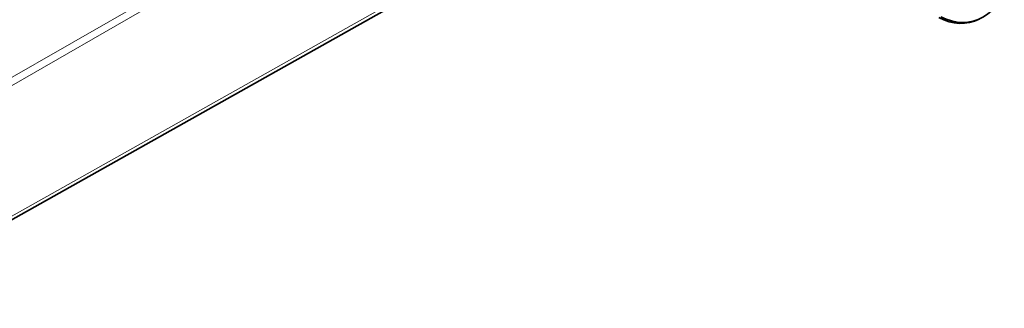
# Model space of a CAD drawing. Header units: millimetres. Extents: x -300186 to 535068, y -28581 to 763298.
# Tile 114 of 256: x 2461 to 2598, y 136010 to 136051. Entities that reach past the tile are written whole.
import ezdxf

# ---------------------------------------------------------------- set-up
doc = ezdxf.new("R2010")
doc.units = ezdxf.units.MM
doc.header["$LTSCALE"] = 10
doc.layers.add('Visible (ISO)', color=7, linetype='Continuous', lineweight=35)
doc.layers.add('Visible Narrow (ISO)', color=7, linetype='Continuous', lineweight=9)

msp = doc.modelspace()

# ---------------------------------------------------------------- linework, layer by layer
at = {"layer": 'Visible (ISO)'}
msp.add_line((2437.677, 136010.446), (2569.762, 136084.779), dxfattribs=at)
for centre, end_param in [((2590.685, 136057.945), 7.2291665), ((2590.426, 136057.816), 6.2831853)]:
    msp.add_ellipse(centre, major_axis=(3.574, -7.157), ratio=0.8159992, start_param=5.4358348, end_param=end_param, dxfattribs=at)
at = {"layer": 'Visible Narrow (ISO)'}
for p, q in [((2560.799, 136101.032), (2429.527, 136025.242)), ((2561.286, 136100.149), (2430.014, 136024.359)), ((2569.538, 136085.165), (2437.461, 136010.837))]:
    msp.add_line(p, q, dxfattribs=at)

doc.saveas('drawing.dxf')
